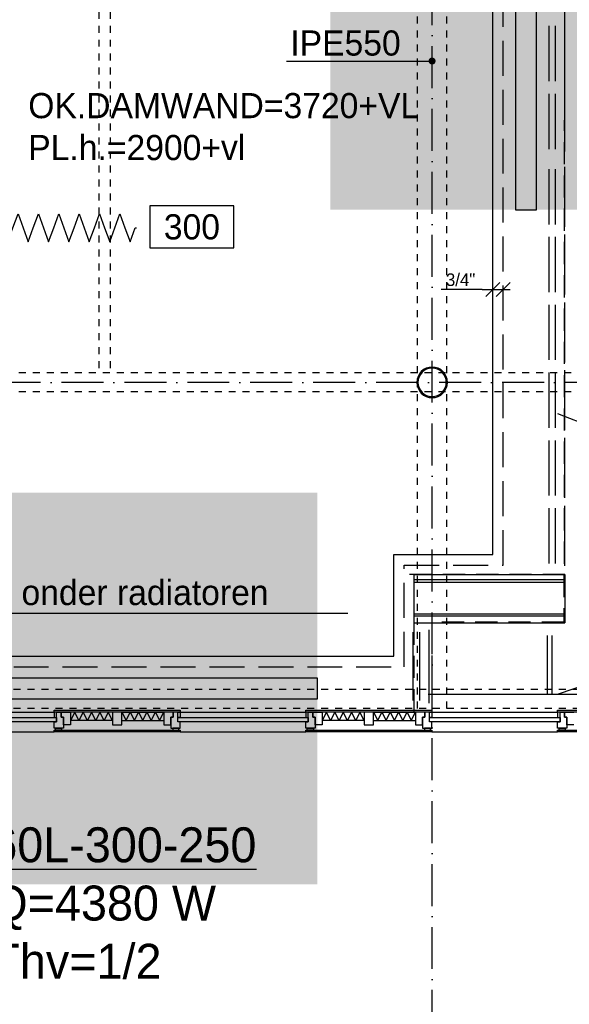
# Model space of a CAD drawing. Extents: x -41378 to 114803, y -24080 to 82188.
# Tile 39 of 137: x 25442 to 29372, y 11378 to 18421. Entities that reach past the tile are written whole.
import ezdxf
from ezdxf.enums import TextEntityAlignment as Align

# ---------------------------------------------------------------- set-up
doc = ezdxf.new("R2010")
doc.units = 0
doc.header["$LTSCALE"] = 50
for name, pattern in [('2322107', [2000, 1000, 1000]), ('2322108', [7, 5, -2]), ('DASHDOT', [9, 6, -1.5, 0, -1.5]), ('DOT2', [1.25, 0, -1.25]), ('HIDDEN', [2, 1, -1]), ('HIDDEN2', [4.7625, 3.175, -1.5875]), ('LURETOUR', [6, 4, -2])]:
    doc.linetypes.add(name, pattern=pattern)
doc.layers.get('0').update_dxf_attribs({"linetype": 'CONTINUOUS'})
for name, color, linetype in [('AL$7----_STRAMIEN', 1, 'DASHDOT'), ('AL21K---_ISOLATIE', 1, 'CONTINUOUS'), ('AL28----_KONSTRUKTIE', 3, 'CONTINUOUS'), ('AL31----_BUITENKOZ', 7, 'CONTINUOUS'), ('AL32----_BINNENKOZ', 7, 'CONTINUOUS'), ('ALXOU---_GLAS', 7, 'CONTINUOUS'), ('BOUW', 8, 'CONTINUOUS'), ('MV-BINNENKOZIJN', 1, 'CONTINUOUS'), ('WI561---', 1, 'CONTINUOUS'), ('WL$1----', 3, 'CONTINUOUS'), ('WL561---', 4, 'CONTINUOUS'), ('WL561---_AANVOER', 4, 'CONTINUOUS'), ('WL561---_RETOUR', 4, 'CONTINUOUS'), ('WL570---_RETOUR', 3, 'CONTINUOUS'), ('WM561---', 1, 'CONTINUOUS'), ('WM570---', 1, 'CONTINUOUS')]:
    doc.layers.add(name, color=color, linetype=linetype)
doc.layers.get('0').freeze()
doc.styles.add('BURO-018', font='BUROFONT.shx', dxfattribs={"height": 90})
doc.styles.add('BURO-025', font='BUROFONT.shx', dxfattribs={"height": 250})

# ---------------------------------------------------------------- blocks, each defined once
blk = doc.blocks.new('2322401')
at = {"color": 0, "linetype": 'CONTINUOUS'}
for p, q in [((-0.5, 0.5, 1), (-0.5, 0.5)), ((-0.5, 0.5, 1), (-0.5, -0.5, 1)), ((0.5, 0.5, 1), (-0.5, 0.5, 1)), ((0.5, 0.5), (-0.5, 0.5)), ((-0.5, 0.5), (-0.5, -0.5)), ((0.5, 0.5, 1), (0.5, 0.5)), ((0.5, -0.5, 1), (0.5, 0.5, 1)), ((0.5, -0.5), (0.5, 0.5)), ((-0.5, -0.5, 1), (-0.5, -0.5)), ((-0.5, -0.5, 1), (0.5, -0.5, 1)), ((-0.5, -0.5), (0.5, -0.5)), ((0.5, -0.5, 1), (0.5, -0.5))]:
    blk.add_line(p, q, dxfattribs=at)
blk = doc.blocks.new('CVHATCH4')
at = {"color": 0, "linetype": 'DOT2'}
blk.add_lwpolyline([(-0.5, 0, 1, 1, 0), (0.5, 0, 1, 1, 0)], format="xyseb", dxfattribs=at)
blk = doc.blocks.new('A$C685C4993')
at = {"layer": 'WL$1----', "color": 1}
for q in [(0, 0), (3671.5, 522.6)]:
    blk.add_line((181.9, 522.6), q, dxfattribs=at)
at = {"layer": 'WL$1----', "color": 1, "style": 'BURO-018'}
blk.add_text('Leidingen onder radiatoren', height=180, dxfattribs=at).set_placement((227.3, 579.4))
blk = doc.blocks.new('LU-ORND')
at = {"color": 0, "linetype": 'CONTINUOUS'}
for p, q in [((-3, 1.5), (-3, -1.5)), ((3, 1.5), (-3, 1.5)), ((3, -1.5), (3, 1.5)), ((-3, -1.5), (3, -1.5))]:
    blk.add_line(p, q, dxfattribs=at)
blk = doc.blocks.new('LU-1D-F-C840E')
at = {"color": 0, "linetype": 'CONTINUOUS'}
for p, q in [((-509.6, 0), (-473.2, 100)), ((-473.2, 100), (-436.8, 0)), ((-364, 0), (-327.6, 100)), ((-327.6, 100), (-291.2, 0)), ((-218.4, 0), (-182, 100)), ((-182, 100), (-145.6, 0)), ((-72.8, 0), (-36.4, 100)), ((-36.4, 100), (0, 0)), ((72.8, 0), (109.2, 100)), ((109.2, 100), (145.6, 0)), ((218.4, 0), (254.8, 100)), ((254.8, 100), (291.2, 0)), ((364, 0), (400.4, 100)), ((400.4, 100), (436.8, 0)), ((-519.3, 0), (-509.6, 0)), ((-436.8, 0), (-400.4, -100)), ((-400.4, -100), (-364, 0)), ((-291.2, 0), (-254.8, -100)), ((-254.8, -100), (-218.4, 0)), ((-145.6, 0), (-109.2, -100)), ((-109.2, -100), (-72.8, 0)), ((0, 0), (36.4, -100)), ((36.4, -100), (72.8, 0)), ((145.6, 0), (182, -100)), ((182, -100), (218.4, 0)), ((291.2, 0), (327.6, -100)), ((327.6, -100), (364, 0)), ((436.8, 0), (473.2, -100)), ((473.2, -100), (509.6, 0)), ((509.6, 0), (519.3, 0))]:
    blk.add_line(p, q, dxfattribs=at)
blk = doc.blocks.new('CVRINFO2')
at = {"color": 0, "linetype": 'CONTINUOUS', "style": 'BURO-025'}
for tag, p in [('CV_TEXT125', (0, 0)), ('CV_TEXT225', (0, -4.167)), ('CV_TEXT325', (0, -8.333)), ('CV_TEXT425', (0, -12.5))]:
    blk.add_attdef(tag, p, '', height=2.5, dxfattribs=at)
blk = doc.blocks.new('*U536', base_point=(28899.7, 16491.4))
at = {"color": 0, "linetype": 'CONTINUOUS'}
for p, q in [((28749.7, 16491.4), (28454.7, 16491.4)), ((28749.7, 16491.4), (28949.7, 16491.4)), ((28874.7, 16541.4), (28774.7, 16441.4)), ((28949.7, 16541.4), (28849.7, 16441.4))]:
    blk.add_line(p, q, dxfattribs=at)
at = {"color": 0, "linetype": 'CONTINUOUS', "style": 'BURO-018'}
blk.add_text('3/4"', height=90, dxfattribs=at).set_placement((28699.7, 16516.4), align=Align.RIGHT)

msp = doc.modelspace()

# ---------------------------------------------------------------- linework, layer by layer
at = {"layer": 'AL$7----_STRAMIEN'}
msp.add_lwpolyline([(28391, 10731.1), (28391, 48830.7)], dxfattribs=at)
at = {"layer": 'AL$7----_STRAMIEN', "color": 1}
msp.add_lwpolyline([(67449.7, 15827.3), (19691, 15827.3), (-1873.3, 15827.3)], dxfattribs=at)
at = {"layer": 'AL21K---_ISOLATIE', "color": 8, "linetype": 'CONTINUOUS'}
for p, q in [((26105, 13468.3), (25805.5, 13468.3)), ((25835.4, 13468.3), (25805.5, 13408.3)), ((25865.4, 13408.3), (25835.4, 13468.3)), ((25895.3, 13468.3), (25865.4, 13408.3)), ((25925.3, 13408.3), (25895.3, 13468.3)), ((25955.2, 13468.3), (25925.3, 13408.3)), ((25985.2, 13408.3), (25955.2, 13468.3)), ((26015.1, 13468.3), (25985.2, 13408.3)), ((26045.1, 13408.3), (26015.1, 13468.3)), ((26075, 13468.3), (26045.1, 13408.3)), ((26105, 13408.3), (26075, 13468.3)), ((26172, 13468.3), (26471.5, 13468.3)), ((26172, 13468.3), (26201.9, 13408.3)), ((26201.9, 13408.3), (26231.9, 13468.3)), ((26231.9, 13468.3), (26261.8, 13408.3)), ((26261.8, 13408.3), (26291.8, 13468.3)), ((26291.8, 13468.3), (26321.7, 13408.3)), ((26321.7, 13408.3), (26351.7, 13468.3)), ((26351.7, 13468.3), (26381.6, 13408.3)), ((26381.6, 13408.3), (26411.6, 13468.3)), ((26411.6, 13468.3), (26441.5, 13408.3)), ((26441.5, 13408.3), (26471.5, 13468.3)), ((27905, 13468.3), (27605.5, 13468.3)), ((27635.4, 13468.3), (27605.5, 13408.3)), ((27665.4, 13408.3), (27635.4, 13468.3)), ((27695.3, 13468.3), (27665.4, 13408.3)), ((27725.3, 13408.3), (27695.3, 13468.3)), ((27755.2, 13468.3), (27725.3, 13408.3)), ((27785.2, 13408.3), (27755.2, 13468.3)), ((27815.1, 13468.3), (27785.2, 13408.3)), ((27845.1, 13408.3), (27815.1, 13468.3)), ((27875, 13468.3), (27845.1, 13408.3)), ((27905, 13408.3), (27875, 13468.3)), ((27972, 13468.3), (28271.5, 13468.3)), ((27972, 13468.3), (28001.9, 13408.3)), ((28001.9, 13408.3), (28031.9, 13468.3)), ((28031.9, 13468.3), (28061.8, 13408.3)), ((28061.8, 13408.3), (28091.8, 13468.3)), ((28091.8, 13468.3), (28121.7, 13408.3)), ((28121.7, 13408.3), (28151.7, 13468.3)), ((28151.7, 13468.3), (28181.6, 13408.3)), ((28181.6, 13408.3), (28211.6, 13468.3)), ((28211.6, 13468.3), (28241.5, 13408.3)), ((28241.5, 13408.3), (28271.5, 13468.3)), ((26105, 13408.3), (25805.5, 13408.3)), ((26172, 13408.3), (26471.5, 13408.3)), ((27905, 13408.3), (27605.5, 13408.3)), ((27972, 13408.3), (28271.5, 13408.3))]:
    msp.add_line(p, q, dxfattribs=at)
at = {"layer": 'AL28----_KONSTRUKTIE', "color": 8}
for radius, start, end in [(109.5, 0, 180), (101.5, 0, 180), (109.5, 180, 0), (101.5, 180, 0)]:
    msp.add_arc((28391, 15827.3), radius, start, end, dxfattribs=at)
at = {"layer": 'AL31----_BUITENKOZ', "color": 8}
for p, q in [((24788.5, 13468.3), (25688.5, 13468.3)), ((25688.5, 13468.3), (25688.5, 13483.3)), ((25688.5, 13483.3), (26588.5, 13483.3)), ((26588.5, 13468.3), (25688.5, 13468.3)), ((25705.5, 13468.3), (25688.5, 13468.3)), ((25688.5, 13468.3), (25688.5, 13429.3)), ((25705.5, 13429.3), (25705.5, 13468.3)), ((25705.5, 13468.3), (25738.5, 13468.3)), ((25705.5, 13399.3), (25705.5, 13468.3)), ((25738.5, 13433.3), (25738.5, 13468.3)), ((25738.5, 13468.3), (25805.5, 13468.3)), ((25738.5, 13468.3), (25738.5, 13433.3)), ((25805.5, 13468.3), (25805.5, 13378.3)), ((26105, 13468.3), (26105, 13378.3)), ((26172, 13468.3), (26105, 13468.3)), ((26172, 13378.3), (26172, 13468.3)), ((26471.5, 13468.3), (26471.5, 13378.3)), ((26538.5, 13468.3), (26471.5, 13468.3)), ((26538.5, 13433.3), (26538.5, 13468.3)), ((26571.5, 13468.3), (26538.5, 13468.3)), ((26538.5, 13468.3), (26538.5, 13433.3)), ((26571.5, 13429.3), (26571.5, 13468.3)), ((26571.5, 13468.3), (26588.5, 13468.3)), ((26571.5, 13399.3), (26571.5, 13468.3)), ((26588.5, 13483.3), (26588.5, 13468.3)), ((26588.5, 13468.3), (27488.5, 13468.3)), ((26588.5, 13468.3), (26588.5, 13429.3)), ((27488.5, 13468.3), (27488.5, 13483.3)), ((27488.5, 13483.3), (28388.5, 13483.3)), ((28388.5, 13468.3), (27488.5, 13468.3)), ((27505.5, 13468.3), (27488.5, 13468.3)), ((27488.5, 13468.3), (27488.5, 13429.3)), ((27505.5, 13429.3), (27505.5, 13468.3)), ((27505.5, 13468.3), (27538.5, 13468.3)), ((27505.5, 13399.3), (27505.5, 13468.3)), ((27538.5, 13468.3), (27538.5, 13433.3)), ((27538.5, 13433.3), (27538.5, 13468.3)), ((27538.5, 13468.3), (27605.5, 13468.3)), ((27605.5, 13468.3), (27605.5, 13378.3)), ((27905, 13468.3), (27905, 13378.3)), ((27972, 13468.3), (27905, 13468.3)), ((27972, 13378.3), (27972, 13468.3)), ((28271.5, 13468.3), (28271.5, 13378.3)), ((28338.5, 13468.3), (28271.5, 13468.3)), ((28371.5, 13468.3), (28338.5, 13468.3)), ((28338.5, 13468.3), (28338.5, 13433.3)), ((28338.5, 13433.3), (28338.5, 13468.3)), ((28371.5, 13429.3), (28371.5, 13468.3)), ((28371.5, 13468.3), (28388.5, 13468.3)), ((28371.5, 13399.3), (28371.5, 13468.3)), ((28388.5, 13483.3), (28388.5, 13468.3)), ((28388.5, 13468.3), (29288.5, 13468.3)), ((28388.5, 13468.3), (28388.5, 13429.3)), ((29288.5, 13468.3), (29288.5, 13483.3)), ((29288.5, 13483.3), (30188.5, 13483.3)), ((29305.5, 13468.3), (29288.5, 13468.3)), ((29288.5, 13468.3), (29288.5, 13429.3)), ((30188.5, 13468.3), (29288.5, 13468.3)), ((29305.5, 13429.3), (29305.5, 13468.3)), ((29305.5, 13468.3), (29338.5, 13468.3)), ((29305.5, 13399.3), (29305.5, 13468.3)), ((29338.5, 13468.3), (29338.5, 13433.3)), ((29338.5, 13433.3), (29338.5, 13468.3)), ((29338.5, 13468.3), (29405.5, 13468.3)), ((25688.5, 13429.3), (25705.5, 13429.3)), ((25688.5, 13354.3), (25688.5, 13399.3)), ((25688.5, 13399.3), (25705.5, 13399.3)), ((25755.5, 13433.3), (25738.5, 13433.3)), ((25738.5, 13433.3), (25755.5, 13433.3)), ((25755.5, 13378.3), (25755.5, 13433.3)), ((25755.5, 13433.3), (25755.5, 13354.3)), ((26521.5, 13378.3), (26521.5, 13433.3)), ((26521.5, 13433.3), (26538.5, 13433.3)), ((26538.5, 13433.3), (26521.5, 13433.3)), ((26521.5, 13433.3), (26521.5, 13354.3)), ((26588.5, 13429.3), (26571.5, 13429.3)), ((26588.5, 13399.3), (26571.5, 13399.3)), ((26588.5, 13354.3), (26588.5, 13399.3)), ((27488.5, 13429.3), (27505.5, 13429.3)), ((27488.5, 13354.3), (27488.5, 13399.3)), ((27488.5, 13399.3), (27505.5, 13399.3)), ((27538.5, 13433.3), (27555.5, 13433.3)), ((27555.5, 13433.3), (27538.5, 13433.3)), ((27555.5, 13433.3), (27555.5, 13354.3)), ((27555.5, 13378.3), (27555.5, 13433.3)), ((28338.5, 13433.3), (28321.5, 13433.3)), ((28321.5, 13433.3), (28321.5, 13354.3)), ((28321.5, 13378.3), (28321.5, 13433.3)), ((28321.5, 13433.3), (28338.5, 13433.3)), ((28388.5, 13429.3), (28371.5, 13429.3)), ((28388.5, 13399.3), (28371.5, 13399.3)), ((28388.5, 13354.3), (28388.5, 13399.3)), ((29288.5, 13429.3), (29305.5, 13429.3)), ((29288.5, 13354.3), (29288.5, 13399.3)), ((29288.5, 13399.3), (29305.5, 13399.3)), ((29338.5, 13433.3), (29355.5, 13433.3)), ((29355.5, 13433.3), (29338.5, 13433.3)), ((29355.5, 13433.3), (29355.5, 13354.3)), ((29355.5, 13378.3), (29355.5, 13433.3)), ((24788.5, 13327.3), (25688.5, 13327.3)), ((25755.5, 13354.3), (25688.5, 13354.3)), ((25688.5, 13327.3), (25688.5, 13339.3)), ((25688.5, 13339.3), (26588.5, 13339.3)), ((26588.5, 13327.3), (25688.5, 13327.3)), ((25698.5, 13339.3), (25698.5, 13354.3)), ((25698.5, 13354.3), (25741.5, 13354.3)), ((25741.5, 13339.3), (25698.5, 13339.3)), ((25741.5, 13354.3), (25741.5, 13339.3)), ((25805.5, 13378.3), (25755.5, 13378.3)), ((26105, 13378.3), (26172, 13378.3)), ((26471.5, 13378.3), (26521.5, 13378.3)), ((26521.5, 13354.3), (26588.5, 13354.3)), ((26535.5, 13354.3), (26535.5, 13339.3)), ((26578.5, 13354.3), (26535.5, 13354.3)), ((26535.5, 13339.3), (26578.5, 13339.3)), ((26578.5, 13339.3), (26578.5, 13354.3)), ((26588.5, 13339.3), (26588.5, 13327.3)), ((26588.5, 13327.3), (27488.5, 13327.3)), ((27555.5, 13354.3), (27488.5, 13354.3)), ((27488.5, 13327.3), (27488.5, 13339.3)), ((27488.5, 13339.3), (28388.5, 13339.3)), ((28388.5, 13327.3), (27488.5, 13327.3)), ((27498.5, 13339.3), (27498.5, 13354.3)), ((27498.5, 13354.3), (27541.5, 13354.3)), ((27541.5, 13339.3), (27498.5, 13339.3)), ((27541.5, 13354.3), (27541.5, 13339.3)), ((27605.5, 13378.3), (27555.5, 13378.3)), ((27905, 13378.3), (27972, 13378.3)), ((28271.5, 13378.3), (28321.5, 13378.3)), ((28321.5, 13354.3), (28388.5, 13354.3)), ((28335.5, 13354.3), (28335.5, 13339.3)), ((28378.5, 13354.3), (28335.5, 13354.3)), ((28335.5, 13339.3), (28378.5, 13339.3)), ((28378.5, 13339.3), (28378.5, 13354.3)), ((28388.5, 13339.3), (28388.5, 13327.3)), ((28388.5, 13327.3), (29288.5, 13327.3)), ((29355.5, 13354.3), (29288.5, 13354.3)), ((29288.5, 13327.3), (29288.5, 13339.3)), ((29288.5, 13339.3), (30188.5, 13339.3)), ((30188.5, 13327.3), (29288.5, 13327.3)), ((29298.5, 13339.3), (29298.5, 13354.3)), ((29298.5, 13354.3), (29341.5, 13354.3)), ((29341.5, 13339.3), (29298.5, 13339.3)), ((29341.5, 13354.3), (29341.5, 13339.3)), ((29405.5, 13378.3), (29355.5, 13378.3))]:
    msp.add_line(p, q, dxfattribs=at)
at = {"layer": 'AL32----_BINNENKOZ', "color": 8, "linetype": 'HIDDEN2'}
for p, q in [((29340.8, 23737.3), (29333.8, 14112.5)), ((29340.8, 14452.3), (28217.5, 14452.3)), ((28263.5, 13474.3), (28263.5, 14452.3)), ((29333.8, 14112.5), (28388.5, 14112.5)), ((28388.5, 14112.5), (28388.5, 13474.3))]:
    msp.add_line(p, q, dxfattribs=at)
at = {"layer": 'AL32----_BINNENKOZ', "color": 8}
for p, q in [((29340.8, 17964.3), (29340.8, 18393.3)), ((29226.8, 17981.3), (29226.8, 18376.3)), ((29273.8, 17981.3), (29273.8, 18376.3)), ((29226.8, 17496.3), (29226.8, 17891.3)), ((29273.8, 17496.3), (29273.8, 17891.3)), ((29340.8, 17479.3), (29340.8, 17908.3)), ((29226.8, 16957.3), (29226.8, 17352.3)), ((29273.8, 16957.3), (29273.8, 17352.3)), ((29340.8, 16940.3), (29340.8, 17369.3)), ((29226.8, 16472.3), (29226.8, 16867.3)), ((29273.8, 16472.3), (29273.8, 16867.3)), ((29340.8, 16455.3), (29340.8, 16884.3)), ((29226.8, 15987.3), (29226.8, 16382.3)), ((29273.8, 15987.3), (29273.8, 16382.3)), ((29340.8, 15970.3), (29340.8, 16399.3)), ((29226.8, 15502.3), (29226.8, 15897.3)), ((29273.8, 15502.3), (29273.8, 15897.3)), ((29340.8, 15485.3), (29340.8, 15914.3)), ((29288.5, 15605.3), (31988.5, 14543.9)), ((29340.8, 15000.3), (29340.8, 15429.3)), ((29226.8, 15017.3), (29226.8, 15412.3)), ((29273.8, 15017.3), (29273.8, 15412.3)), ((29340.8, 14515.3), (29340.8, 14944.3)), ((29226.8, 14532.3), (29226.8, 14927.3)), ((29273.8, 14532.3), (29273.8, 14927.3)), ((29288.5, 13595.9), (31988.5, 14543.9)), ((28263.5, 14452.3), (29340.8, 14452.3)), ((28263.5, 14107.3), (28263.5, 14452.3)), ((29340.8, 14452.3), (29340.8, 14107.3)), ((28263.5, 14417.3), (29340.8, 14417.3)), ((28263.5, 14397.3), (29340.8, 14397.3)), ((28263.5, 14172.3), (29340.8, 14172.3)), ((28263.5, 14157.3), (29340.8, 14157.3)), ((28263.5, 14107.3), (29340.8, 14107.3)), ((28256.5, 13550.3), (28256.5, 14040.3)), ((28303.5, 13550.3), (28303.5, 14040.3)), ((28370.5, 13533.3), (28370.5, 14057.3)), ((29213, 14017.3), (29213, 13595.9)), ((29247.3, 14017.3), (29247.3, 13595.9)), ((28363.5, 13595.9), (46193, 13595.9))]:
    msp.add_line(p, q, dxfattribs=at)
at = {"layer": 'ALXOU---_GLAS', "color": 8}
for p, q in [((24771.5, 13429.3), (25705.5, 13429.3)), ((25705.5, 13399.3), (24771.5, 13399.3)), ((25705.5, 13429.3), (25705.5, 13399.3)), ((26571.5, 13399.3), (26571.5, 13429.3)), ((26571.5, 13429.3), (27505.5, 13429.3)), ((27505.5, 13399.3), (26571.5, 13399.3)), ((27505.5, 13429.3), (27505.5, 13399.3)), ((28371.5, 13399.3), (28371.5, 13429.3)), ((28371.5, 13429.3), (29305.5, 13429.3)), ((29305.5, 13399.3), (28371.5, 13399.3)), ((29305.5, 13429.3), (29305.5, 13399.3))]:
    msp.add_line(p, q, dxfattribs=at)
at = {"layer": 'MV-BINNENKOZIJN'}
msp.add_line((27349.1, 18125.6), (28390.8, 18125.6), dxfattribs=at)
at = {"layer": 'MV-BINNENKOZIJN', "color": 2, "linetype": 'HIDDEN'}
for p, q in [((45747.2, 13629.8), (15733, 13629.8)), ((45747.2, 13494.8), (15733, 13494.8))]:
    msp.add_line(p, q, dxfattribs=at)
for points in [[(28285.4, 13493.5), (28285.4, 37533.4)], [(28495.4, 13493.5), (28495.4, 37533.4)], [(26006.6, 21178.4), (26006.6, 15894.8)], [(26088.9, 21178.4), (26088.9, 15894.8)], [(45386, 15894.8), (20396.4, 15894.8)], [(45386, 15759.8), (20396.4, 15759.8)]]:
    msp.add_lwpolyline(points, dxfattribs=at)
at = {"layer": 'MV-BINNENKOZIJN', "const_width": 25}
msp.add_lwpolyline([(28378.3, 18125.6, 1), (28403.3, 18125.6, 1)], format="xyb", close=True, dxfattribs=at)
at = {"layer": 'WL561---_AANVOER', "linetype": '2322107'}
for p, q in [((28824.7, 14595.2), (28824.7, 20075)), ((28116.8, 14595.2), (28824.7, 14595.2)), ((28116.8, 13868.2), (28116.8, 14595.2)), ((24569, 13868.2), (28116.8, 13868.2))]:
    msp.add_line(p, q, dxfattribs=at)
at = {"layer": 'WL561---_RETOUR', "linetype": '2322108'}
for p, q in [((28899.7, 14520.2), (28899.7, 19944.2)), ((28191.8, 14520.2), (28899.7, 14520.2)), ((28191.8, 13793.2), (28191.8, 14520.2)), ((24698.7, 13793.2), (28191.8, 13793.2))]:
    msp.add_line(p, q, dxfattribs=at)

# ---------------------------------------------------------------- block references
at = {"layer": 'WI561---'}
ref = msp.add_blockref('CVRINFO2', (25238.5, 12394.3), dxfattribs=dict(at, xscale=100, yscale=100, zscale=100))
ref.add_attrib('CV_TEXT125', '%%u60L-300-250', (25238.5, 12394.3), dxfattribs={"layer": '0', "color": 2, "linetype": 'CONTINUOUS', "height": 250, "style": 'BURO-025'})
ref.add_attrib('CV_TEXT225', 'Q=4380 W', (25238.5, 11977.7), dxfattribs={"layer": '0', "color": 2, "linetype": 'CONTINUOUS', "height": 250, "style": 'BURO-025'})
ref.add_attrib('CV_TEXT325', 'Thv=1/2', (25238.5, 11561), dxfattribs={"layer": '0', "color": 2, "linetype": 'CONTINUOUS', "height": 250, "style": 'BURO-025'})
at = {"layer": 'WL561---', "xscale": 2800, "yscale": 150}
for name, p, zscale, rotation in [('CVHATCH4', (29063, 18461.4), 2800, 270.0000000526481), ('2322401', (29063, 18461.4), 900, 270.0000000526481), ('CVHATCH4', (26170.5, 13637.2), 2800, 5.264812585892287e-08), ('2322401', (26170.5, 13637.2), 900, 5.264812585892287e-08)]:
    msp.add_blockref(name, p, dxfattribs=dict(at, zscale=zscale, rotation=rotation))
at = {"layer": 'WL561---_AANVOER'}
msp.add_blockref('A$C685C4993', (24116.4, 13654.7), dxfattribs=at)
at = {"layer": 'WL570---_RETOUR', "linetype": 'LURETOUR'}
msp.add_blockref('LU-1D-F-C840E', (25757.4, 16933.3), dxfattribs=at)
at = {"layer": 'WM561---'}
msp.add_blockref('*U536', (28899.7, 16491.4), dxfattribs=at)
at = {"layer": 'WM570---', "color": 1}
ref = msp.add_blockref('LU-ORND', (26673, 16939.7), dxfattribs=dict(at, xscale=100, yscale=100, zscale=100))
ref.add_attrib('LU_TEXT1', '300', dxfattribs={"layer": '0', "color": 1, "linetype": 'CONTINUOUS', "height": 180, "style": 'BURO-018'}).set_placement((26673, 16939.7), align=Align.MIDDLE)

# ---------------------------------------------------------------- texts
at = {"layer": 'BOUW', "color": 1, "style": 'BURO-018'}
for s, p in [('IPE550', (27376.7, 18164.5)), ('OK.DAMWAND=3720+VL', (25502.7, 17716.8)), ('PL.h.=2900+vl', (25502.7, 17416.8))]:
    msp.add_text(s, height=180, dxfattribs=at).set_placement(p)

doc.saveas('drawing.dxf')
